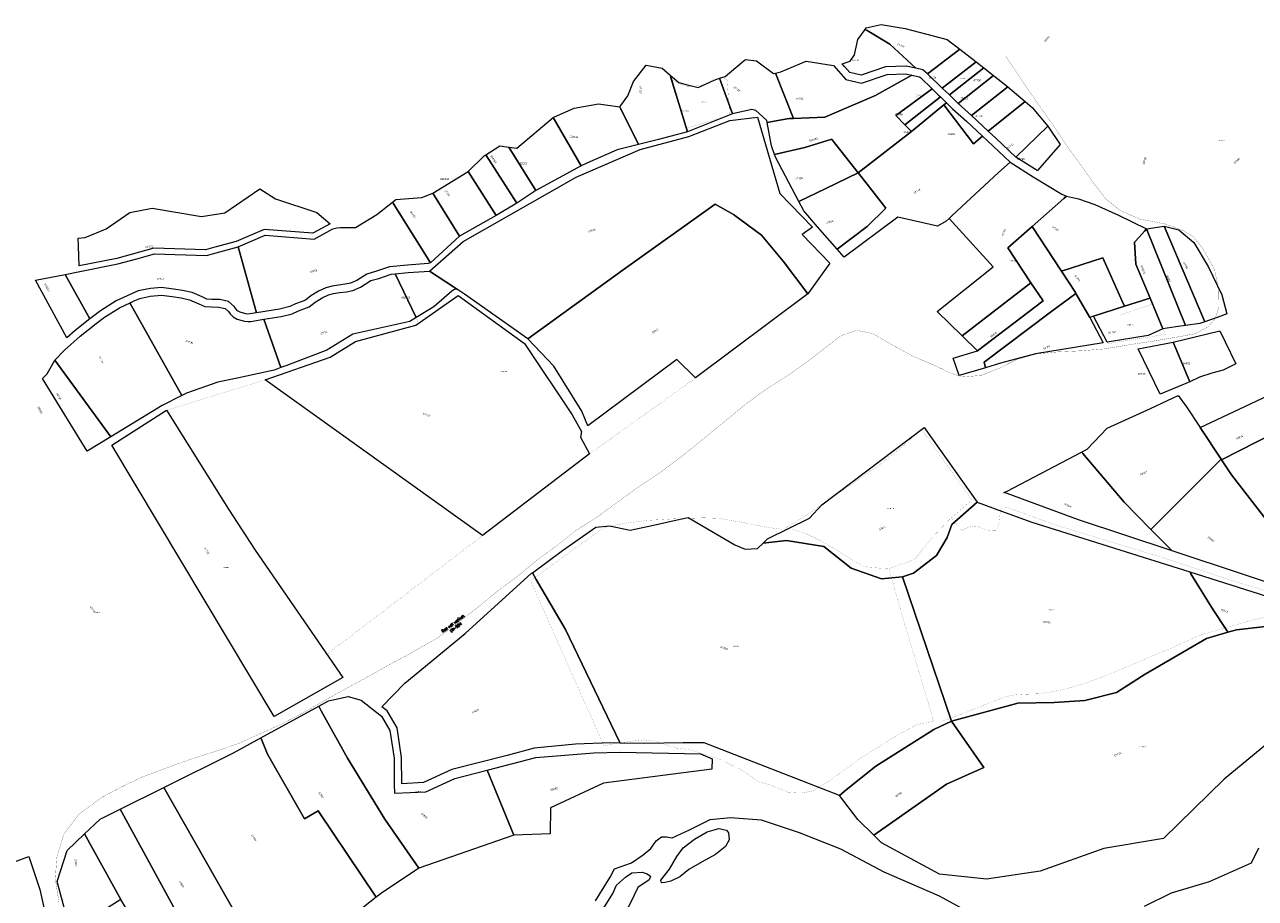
# Model space of a CAD drawing. Header units: metres. Extents: x 347609 to 404409, y 8548087 to 8605413.
# Tile 25 of 49: x 379702 to 380352, y 8571446 to 8571907. Entities that reach past the tile are written whole.
import ezdxf
from ezdxf.enums import TextEntityAlignment as Align

# ---------------------------------------------------------------- set-up
doc = ezdxf.new("R2010")
doc.units = ezdxf.units.M
doc.linetypes.add('ACAD_ISO04W100', pattern=[30, 24, -3, 0, -3])
doc.layers.add('01. RIO', color=7, linetype='Continuous', lineweight=5, true_color=0x2776bb)
doc.layers.add('Predios Rurales', color=90, linetype='Continuous')
doc.layers.add('ZR_LIMA_PSAD56_A_WGS84', color=210, linetype='Continuous')
doc.layers.add('Predios Rurales Nombres', color=7, linetype='Continuous', true_color=0xffffff)
doc.layers.add('Red vial vecinal', color=241, linetype='ACAD_ISO04W100', lineweight=30)
doc.styles.add('ARIAL', font='arial.ttf')
doc.styles.add('ROMANS-SP', font='romans.shx', dxfattribs={"width": 0.75})
doc.styles.get("Standard").update_dxf_attribs({"font": 'simplex.shx'})

# ---------------------------------------------------------------- blocks, each defined once
blk = doc.blocks.new('REIORORI')
at = {"layer": '01. RIO', "color": 152, "lineweight": 15, "true_color": 0x2776bb, "flags": 128}
for points in [[(380003.57, 8571444.54), (380011.2, 8571456.98), (380013.61, 8571461.4), (380022.41, 8571464.66), (380028.57, 8571468.76), (380032.67, 8571472.23), (380035.51, 8571476.18), (380038.35, 8571478.38), (380040.88, 8571478.38), (380044.03, 8571477.75), (380053.19, 8571482.01), (380063.96, 8571487.55), (380074.7, 8571488.5), (380090.95, 8571487.23), (380111.05, 8571480.59), (380132.83, 8571472.07), (380155.72, 8571459.92), (380184.81, 8571447.12), (380207.7, 8571434.65)], [(380293.18, 8571441.76), (380307.54, 8571448.7), (380327.59, 8571454.7), (380349.74, 8571464.66), (380353.5, 8571472.55)]]:
    blk.add_lwpolyline(points, dxfattribs=at)
for points in [[(380037.9, 8571455.41), (380042.54, 8571461.26), (380046.39, 8571467.89), (380049.68, 8571472.6), (380055.74, 8571477.09), (380062.38, 8571481.02), (380068.66, 8571482.73), (380072.65, 8571481.94), (380073.65, 8571480.37), (380074.01, 8571476.74), (380072.16, 8571473.17), (380066.87, 8571468.96), (380059.81, 8571465.11), (380052.82, 8571461.04), (380048.03, 8571457.26), (380043.18, 8571454.98), (380040.18, 8571454.19), (380038.47, 8571453.98), (380038.18, 8571454.34)], [(380004.21, 8571436.17), (380008.64, 8571441.84), (380012.61, 8571448.42), (380014.66, 8571452.84), (380019.31, 8571457.04), (380022.6, 8571459.31), (380028.05, 8571459.65), (380030.77, 8571458.86), (380032.48, 8571457.61), (380031.79, 8571455.68), (380025.78, 8571451.6), (380022.03, 8571443.54), (380018.74, 8571437.41), (380014.31, 8571436.28), (380008.19, 8571435.37), (380005.26, 8571435.44), (380004.5, 8571435.62)]]:
    blk.add_lwpolyline(points, close=True, dxfattribs=at)

msp = doc.modelspace()

# ---------------------------------------------------------------- linework, layer by layer
at = {"layer": 'Predios Rurales', "lineweight": 0}
for points in [[(380172.5, 8571884.19), (380158.83, 8571896.98), (380146.84, 8571904.11), (380145.78, 8571904.75), (380146.37, 8571905.55), (380154.31, 8571907.26), (380166.95, 8571905.15), (380189.09, 8571899.38), (380195.71, 8571894.28), (380178.73, 8571881.25), (380176.16, 8571883.37)], [(380137.7, 8571881.91), (380134.84, 8571885.18), (380133.63, 8571886.57), (380137.86, 8571888.02), (380140.2, 8571891.32), (380141.9, 8571899.47), (380145.78, 8571904.75), (380146.84, 8571904.11), (380158.83, 8571896.98), (380172.5, 8571884.19), (380167.41, 8571885.33), (380156.62, 8571884.97), (380143.71, 8571880.55)], [(380186.49, 8571873.74), (380178.73, 8571881.25), (380195.71, 8571894.28), (380203.43, 8571888.32), (380204.33, 8571887.62)], [(380099.7, 8571856.6), (380094.14, 8571855.64), (380093.97, 8571856.59), (380089.72, 8571860.45), (380088.12, 8571861.9), (380085.93, 8571862.47), (380075.83, 8571860.1), (380069.01, 8571878.9), (380071.87, 8571879.86), (380080.89, 8571887.41), (380082.63, 8571888.87), (380088.39, 8571888.15), (380097.43, 8571881.36), (380098.52, 8571881.65), (380107.98, 8571857.75), (380105.73, 8571857.65)], [(380107.98, 8571857.75), (380098.52, 8571881.65), (380101.31, 8571882.38), (380114.68, 8571887.91), (380129.06, 8571885.72), (380135.54, 8571878.29), (380143.93, 8571876.39), (380157.36, 8571880.99), (380167.03, 8571881.31), (380170.43, 8571880.55), (380151.77, 8571870.17), (380151.53, 8571870.07), (380124.56, 8571858.45)], [(380186.49, 8571873.74), (380204.33, 8571887.62), (380208.46, 8571884.36), (380190.23, 8571870.11)], [(380026.12, 8571843.9), (380016.27, 8571863.85), (380016.8, 8571864.57), (380020.62, 8571869.68), (380023.53, 8571877.14), (380030.29, 8571885.84), (380038.72, 8571884.18), (380042.94, 8571880.52), (380052, 8571850.63), (380042.77, 8571848.12), (380036.82, 8571846.51)], [(380194.89, 8571865.58), (380190.23, 8571870.11), (380208.46, 8571884.36), (380213.57, 8571880.34)], [(380052, 8571850.63), (380042.94, 8571880.52), (380047.4, 8571876.65), (380051.41, 8571875.61), (380057.59, 8571874), (380066.16, 8571877.94), (380069.01, 8571878.9), (380075.83, 8571860.1)], [(380151.53, 8571870.07), (380151.77, 8571870.17), (380170.43, 8571880.55), (380174.44, 8571879.65), (380174.98, 8571879.25), (380181.2, 8571873.27), (380161.96, 8571859.29), (380166.74, 8571854.34), (380170.21, 8571850.76), (380142.09, 8571829.01), (380128.47, 8571846.48), (380128.23, 8571846.78), (380114, 8571842.3), (380098.59, 8571838.77), (380098.01, 8571838.64), (380096.41, 8571843.22), (380094.14, 8571855.64), (380099.7, 8571856.6), (380105.73, 8571857.65), (380107.98, 8571857.75), (380124.56, 8571858.45)], [(380201.94, 8571859.21), (380194.89, 8571865.58), (380213.57, 8571880.34), (380220.9, 8571874.58), (380221.07, 8571874.44)], [(380166.74, 8571854.34), (380161.96, 8571859.29), (380181.2, 8571873.27), (380184.35, 8571870.24), (380185.52, 8571869.1)], [(380170.21, 8571850.76), (380166.74, 8571854.34), (380185.52, 8571869.1), (380188.72, 8571865.96), (380187.33, 8571864.82)], [(380210.7, 8571851), (380201.94, 8571859.21), (380221.07, 8571874.44), (380230.19, 8571866.72)], [(379995.93, 8571832.67), (379981.24, 8571858.12), (379981.86, 8571858.62), (379992.27, 8571863.2), (380005.17, 8571865.43), (380016.27, 8571863.85), (380026.12, 8571843.9), (380014.95, 8571841.17), (379998.9, 8571834)], [(380146.85, 8571800.58), (380156.66, 8571810.32), (380146.82, 8571822.94), (380142.09, 8571829.01), (380170.21, 8571850.76), (380187.33, 8571864.82), (380203.05, 8571844.3), (380207.67, 8571848.36), (380210.33, 8571845.85), (380222.36, 8571834.59), (380216.22, 8571829.1), (380191.69, 8571806.37), (380190.11, 8571804.9), (380188.52, 8571803.44), (380184.02, 8571800.79), (380162.99, 8571805.48), (380134.72, 8571784.4), (380130.98, 8571788.66)], [(380203.05, 8571844.3), (380187.33, 8571864.82), (380188.72, 8571865.96), (380191.93, 8571862.83), (380199.24, 8571856.24), (380207.67, 8571848.36)], [(380214.7, 8571847.24), (380210.7, 8571851), (380230.19, 8571866.72), (380233.97, 8571863.54), (380242.12, 8571853.63), (380225.28, 8571837.3)], [(379967.81, 8571741.27), (379934.44, 8571764.97), (379930.65, 8571767.39), (379928.52, 8571768.75), (379915.9, 8571777.08), (379933.66, 8571792.69), (379993.36, 8571826.7), (380027.15, 8571841.21), (380052.79, 8571848.08), (380074.3, 8571856.61), (380088.96, 8571858.3), (380100.73, 8571818.04), (380117.95, 8571800.32), (380112.49, 8571796.41), (380127.1, 8571781.26), (380115.48, 8571765), (380102.56, 8571782.29), (380091.03, 8571796.07), (380076.29, 8571806.91), (380066.66, 8571812.45), (380018.09, 8571777.76)], [(379972.07, 8571819.64), (379957.84, 8571842.61), (379961.96, 8571842), (379981.24, 8571858.11), (379995.93, 8571832.67)], [(380236.56, 8571830.26), (380225.28, 8571837.3), (380242.12, 8571853.63), (380248.7, 8571843.98), (380236.78, 8571830.13)], [(379961.99, 8571812.92), (379945.61, 8571838.46), (379953.08, 8571843.31), (379957.84, 8571842.61), (379972.07, 8571819.64)], [(380110.82, 8571813.86), (380098.48, 8571837.33), (380098.01, 8571838.64), (380098.59, 8571838.77), (380114, 8571842.3), (380128.23, 8571846.78), (380128.47, 8571846.48), (380142.09, 8571829.01), (380125.05, 8571820.76), (380111.2, 8571814.04)], [(379951, 8571806.48), (379936.37, 8571829.69), (379944.81, 8571837.94), (379945.61, 8571838.46), (379961.99, 8571812.92)], [(379931.81, 8571795.55), (379917.61, 8571818.2), (379936.37, 8571829.69), (379951, 8571806.48)], [(380213.37, 8571779.36), (380190.11, 8571804.9), (380191.69, 8571806.37), (380216.22, 8571829.1), (380222.36, 8571834.59), (380234.46, 8571826.86), (380249.57, 8571817.76), (380251.97, 8571816.57), (380250.58, 8571815.36), (380233.9, 8571800.65), (380221.07, 8571789.32), (380233.31, 8571770.91), (380197.03, 8571742.82), (380183.88, 8571755.68)], [(380120.66, 8571800.44), (380113.4, 8571808.97), (380110.82, 8571813.86), (380111.2, 8571814.04), (380125.05, 8571820.76), (380142.09, 8571829.01), (380146.82, 8571822.94), (380156.66, 8571810.32), (380146.85, 8571800.58), (380130.98, 8571788.66)], [(379770.43, 8571789.18), (379750.84, 8571783.77), (379731.09, 8571779.88), (379730.93, 8571785.17), (379730.73, 8571790.28), (379730.56, 8571794.49), (379734.17, 8571794.79), (379745.24, 8571799.39), (379757.85, 8571807.95), (379769.56, 8571810.25), (379795.59, 8571805.86), (379807.91, 8571807.93), (379826.44, 8571820.56), (379834.59, 8571815.17), (379856.46, 8571808.09), (379863.42, 8571802.1), (379854.42, 8571797.08), (379828.63, 8571799.12), (379813.86, 8571792.73), (379802.59, 8571789.66), (379797.78, 8571788.35)], [(379917.61, 8571818.2), (379931.81, 8571795.55), (379916.45, 8571781.5), (379896.32, 8571813.53), (379898.09, 8571814.93), (379911.88, 8571815.88)], [(380282.61, 8571758.51), (380281.45, 8571761.12), (380271.18, 8571784.12), (380249.41, 8571776.99), (380233.9, 8571800.65), (380250.58, 8571815.36), (380251.97, 8571816.57), (380258.42, 8571815.25), (380267.06, 8571812.18), (380279.51, 8571806.66), (380294.24, 8571799.39), (380293.22, 8571798.25), (380290.35, 8571795.04), (380287.97, 8571792.39), (380288.68, 8571780.78), (380296.13, 8571762.85), (380295.04, 8571762.51)], [(379824.58, 8571755.07), (379814.86, 8571789.89), (379829.13, 8571796.08), (379855.08, 8571794.02), (379864.88, 8571799.48), (379867.06, 8571799.94), (379868.99, 8571800.14), (379876.77, 8571800.03), (379888.09, 8571807), (379896.32, 8571813.53), (379916.45, 8571781.5), (379915.12, 8571781.03), (379904.26, 8571780.27), (379894.79, 8571779.31), (379887.88, 8571777.01), (379882.81, 8571775.43), (379877.64, 8571772.2), (379874.23, 8571770.71), (379871.44, 8571770.13), (379867.91, 8571769.69), (379864.49, 8571769.12), (379861.21, 8571768.28), (379857.34, 8571766.43), (379853.25, 8571763.98), (379850.45, 8571761.75), (379848.12, 8571760.9), (379845.25, 8571759.79), (379842.15, 8571758.39), (379836.69, 8571757.07)], [(380091.03, 8571796.07), (380102.56, 8571782.29), (380115.48, 8571765), (380056.33, 8571720.64), (380046.5, 8571730.36), (379999.42, 8571695.37), (379996.21, 8571703.1), (379981.45, 8571726.95), (379967.81, 8571741.27), (380018.09, 8571777.76), (380066.66, 8571812.45), (380076.29, 8571806.91)], [(380243.66, 8571755.35), (380208.64, 8571729.08), (380209.32, 8571726.06), (380195.34, 8571721.97), (380192.16, 8571731.17), (380205.09, 8571734.92), (380239.67, 8571761.33), (380233.31, 8571770.91), (380221.07, 8571789.32), (380233.9, 8571800.65), (380249.41, 8571776.99), (380256.77, 8571765.75), (380257, 8571765.33)], [(380294.24, 8571799.39), (380314.84, 8571748.36), (380309.69, 8571747.62), (380302.86, 8571746.65), (380296.13, 8571762.85), (380288.68, 8571780.78), (380287.97, 8571792.39), (380290.35, 8571795.04), (380293.22, 8571798.25)], [(380314.84, 8571748.36), (380294.24, 8571799.39), (380303.57, 8571800.78), (380325, 8571750.34), (380322.35, 8571749.43)], [(380325, 8571750.34), (380303.57, 8571800.78), (380311.41, 8571798.96), (380319.16, 8571792.27), (380326.89, 8571779.56), (380334.07, 8571764.58), (380336.67, 8571754.53), (380333.48, 8571753.26)], [(379785.58, 8571766.89), (379780.73, 8571767.63), (379774.52, 8571768.4), (379768.69, 8571767.87), (379762.19, 8571766.62), (379750.6, 8571761.32), (379742.22, 8571756.17), (379736.69, 8571751.87), (379723.67, 8571775.36), (379731.42, 8571776.89), (379751.52, 8571780.85), (379761.54, 8571783.61), (379770.79, 8571786.16), (379798.14, 8571785.33), (379803.37, 8571786.76), (379814.86, 8571789.89), (379824.58, 8571755.07), (379821.03, 8571754.49), (379820.02, 8571754.41), (379819.03, 8571754.51), (379815.92, 8571755.38), (379814.67, 8571756.11), (379813.8, 8571756.96), (379812.91, 8571758.45), (379809.85, 8571760.96), (379805.19, 8571762.03), (379801.01, 8571762.13), (379798.38, 8571762.31), (379795.87, 8571763.44), (379790.59, 8571765.7)], [(380266.28, 8571753.26), (380264.35, 8571752.64), (380257, 8571765.33), (380256.77, 8571765.75), (380249.41, 8571776.99), (380271.18, 8571784.12), (380281.45, 8571761.12), (380282.61, 8571758.51)], [(379724.47, 8571741.76), (379708.03, 8571772.27), (379723.67, 8571775.36), (379736.69, 8571751.87), (379728.95, 8571745.78)], [(379861.77, 8571735.28), (379840.04, 8571727.06), (379837.44, 8571726.11), (379828.43, 8571751.65), (379837.63, 8571753.18), (379843.45, 8571754.59), (379846.8, 8571756.1), (379849.53, 8571757.16), (379852.44, 8571758.22), (379855.53, 8571760.69), (379859.23, 8571762.9), (379862.58, 8571764.5), (379865.32, 8571765.2), (379868.49, 8571765.73), (379872.1, 8571766.18), (379875.45, 8571766.88), (379879.51, 8571768.65), (379884.93, 8571772.04), (379889.11, 8571773.2), (379895.63, 8571775.38), (379897.86, 8571775.6), (379908.8, 8571752.58), (379905.47, 8571750.54), (379875.39, 8571743.72)], [(379908.8, 8571752.58), (379897.86, 8571775.6), (379904.6, 8571776.28), (379915.9, 8571777.08), (379928.52, 8571768.75), (379930.65, 8571767.39), (379930.09, 8571767.51), (379929.15, 8571767.33), (379927.75, 8571766.52), (379918.16, 8571758.29)], [(380239.67, 8571761.33), (380205.09, 8571734.92), (380197.03, 8571742.82), (380233.31, 8571770.91)], [(379785.21, 8571711.41), (379757.81, 8571760.28), (379757.87, 8571760.31), (379760.49, 8571761.53), (379763, 8571762.7), (379763.68, 8571762.84), (379768.49, 8571763.84), (379774.45, 8571764.38), (379780.18, 8571763.67), (379784.81, 8571762.96), (379789.33, 8571761.89), (379794.26, 8571759.78), (379797.39, 8571758.37), (379800.82, 8571758.13), (379804.69, 8571758.04), (379808.04, 8571757.27), (379809.83, 8571755.8), (379810.63, 8571754.46), (379812.24, 8571752.89), (379814.36, 8571751.67), (379818.29, 8571750.56), (379819.98, 8571750.4), (379821.63, 8571750.52), (379828.43, 8571751.65), (379837.44, 8571726.11), (379834.02, 8571724.78), (379815.37, 8571720.75), (379804.28, 8571718.35), (379787.72, 8571712.69)], [(379966.08, 8571738.88), (379991.25, 8571701.19), (379996.07, 8571692.42), (379995.53, 8571689.42), (380000.32, 8571680.54), (379943.86, 8571637.4), (379829.12, 8571719.64), (379863.55, 8571731.68), (379876.93, 8571739.96), (379908.76, 8571748.47), (379931.03, 8571764.24)], [(380271.45, 8571739.18), (380235.63, 8571733.36), (380217.3, 8571728.39), (380209.32, 8571726.06), (380208.64, 8571729.08), (380243.66, 8571755.35), (380257, 8571765.33), (380264.35, 8571752.64)], [(379747.79, 8571689.64), (379718.27, 8571730), (379723.29, 8571735.32), (379731.52, 8571742.72), (379740.07, 8571749.43), (379744.32, 8571752.77), (379752.29, 8571757.7), (379757.87, 8571760.31), (379757.81, 8571760.28), (379785.21, 8571711.41), (379774.81, 8571706.12)], [(380295.17, 8571743.04), (380273.53, 8571739.52), (380266.28, 8571753.26), (380282.61, 8571758.51), (380295.04, 8571762.51), (380296.13, 8571762.85), (380302.86, 8571746.65)], [(380317.18, 8571718.63), (380308.32, 8571739.52), (380333, 8571745.49), (380341.38, 8571728.14), (380341.41, 8571728.08), (380334.77, 8571724.85), (380328.8, 8571723.13), (380322.2, 8571721.1)], [(380301.47, 8571712.13), (380289.95, 8571735.99), (380308.32, 8571739.52), (380317.18, 8571718.63)], [(379735.24, 8571681.99), (379711.76, 8571720.36), (379714.17, 8571722.9), (379718.27, 8571730), (379747.79, 8571689.64)], [(380333.92, 8571677.39), (380333.71, 8571677.7), (380322.57, 8571694.46), (380367.04, 8571715.46), (380368.4, 8571714.19), (380380.53, 8571701.16)], [(380282.39, 8571655.03), (380260.64, 8571680.7), (380260.02, 8571681.43), (380263.04, 8571683), (380273.48, 8571694.13), (380296.32, 8571704.6), (380310.97, 8571711.36), (380315.34, 8571705.34), (380322.57, 8571694.46), (380333.71, 8571677.7), (380296.54, 8571640.71)], [(379809.84, 8571651.3), (379823.86, 8571629.73), (379870.15, 8571562.43), (379833.95, 8571541.85), (379748.25, 8571685.24), (379777.13, 8571703.58)], [(380364.41, 8571636.8), (380339.2, 8571669.45), (380333.92, 8571677.39), (380380.53, 8571701.16), (380397.22, 8571683.22), (380395.83, 8571680.94), (380382.7, 8571659.44)], [(380154.46, 8571614.59), (380138.34, 8571620.18), (380123.96, 8571631.64), (380104.29, 8571634.79), (380093.46, 8571633.65), (380091.92, 8571633.5), (380094.19, 8571635.72), (380116.47, 8571646.6), (380122.95, 8571653.64), (380176.92, 8571694.55), (380204.94, 8571654.98), (380191.49, 8571643.28), (380189.03, 8571636.47), (380183.39, 8571626.93), (380171.38, 8571617.55), (380165.46, 8571615.71)], [(380219.05, 8571660.13), (380220.65, 8571660.96), (380260.02, 8571681.43), (380260.64, 8571680.7), (380282.39, 8571655.03), (380296.54, 8571640.71), (380303.04, 8571634.13), (380307.77, 8571629.34), (380258.42, 8571645.71), (380220.65, 8571659.6)], [(380385.15, 8571603.68), (380385.14, 8571603.68), (380307.77, 8571629.34), (380303.04, 8571634.13), (380296.54, 8571640.71), (380333.71, 8571677.7), (380333.92, 8571677.39), (380339.2, 8571669.45), (380364.41, 8571636.8), (380367, 8571633.45), (380381.77, 8571611.36), (380386.14, 8571604.83)], [(380226.36, 8571548.98), (380191.43, 8571539.44), (380165.46, 8571615.71), (380171.38, 8571617.55), (380183.39, 8571626.93), (380189.03, 8571636.47), (380191.49, 8571643.28), (380204.94, 8571654.98), (380217.78, 8571650.24), (380233.69, 8571644.56), (380317.06, 8571618.31), (380317.71, 8571617.26), (380329.53, 8571598.24), (380336.28, 8571587.87), (380337.25, 8571586.37), (380325.87, 8571583.12), (380293.55, 8571564.27), (380278.38, 8571554.56), (380261.64, 8571550.35), (380245.51, 8571549.36)], [(380016.15, 8571528.48), (379987.65, 8571587.89), (379972.27, 8571614.21), (379970.17, 8571617.8), (379986.07, 8571629.53), (380003.72, 8571641.93), (380010.81, 8571642.52), (380021.77, 8571640.22), (380034.08, 8571642.84), (380048.1, 8571646.05), (380052.34, 8571647.01), (380077.04, 8571632.47), (380082.46, 8571630.25), (380088.96, 8571630.61), (380091.92, 8571633.5), (380093.46, 8571633.65), (380104.29, 8571634.79), (380123.96, 8571631.64), (380138.34, 8571620.18), (380154.46, 8571614.59), (380165.46, 8571615.71), (380191.43, 8571539.44), (380182.09, 8571535.09), (380166.79, 8571525.33), (380151.48, 8571515.57), (380135.74, 8571503.14), (380132.34, 8571500.2), (380060.8, 8571528.02), (380049.7, 8571528.03), (380029.11, 8571527.66), (380016.45, 8571527.85)], [(379927.61, 8571513.94), (379912.79, 8571507.09), (379901.33, 8571506.29), (379901.18, 8571520.26), (379898.89, 8571535.83), (379893.63, 8571544.92), (379890.74, 8571546.92), (379902.84, 8571559.46), (379934.8, 8571585.71), (379969.75, 8571617.49), (379970.17, 8571617.8), (379972.27, 8571614.21), (379987.65, 8571587.89), (380016.15, 8571528.48), (380016.45, 8571527.85), (380011.42, 8571527.93), (379992.96, 8571527.26), (379971.1, 8571525.21), (379956.84, 8571521.26)], [(380317.06, 8571618.31), (380353.79, 8571606.74), (380384.02, 8571596.62), (380373.2, 8571592.86), (380357.09, 8571589.43), (380341.71, 8571587.65), (380337.25, 8571586.37), (380336.28, 8571587.87), (380329.53, 8571598.24), (380317.71, 8571617.26)], [(379910.32, 8571461.75), (379892.39, 8571487.69), (379872.58, 8571519.96), (379858.76, 8571544.88), (379857.42, 8571547.28), (379862.69, 8571550.16), (379873.04, 8571552.5), (379879.89, 8571550.47), (379890.61, 8571542.14), (379895.05, 8571534.49), (379897.18, 8571519.94), (379897.33, 8571506.14), (379897.38, 8571501.33), (379914.05, 8571502.17), (379929.3, 8571509.21), (379946.25, 8571513.6), (379960.45, 8571479.27)], [(379857.19, 8571491.99), (379849.99, 8571487.81), (379830.48, 8571522.01), (379827.42, 8571529.4), (379826.93, 8571530.58), (379857.42, 8571547.28), (379858.76, 8571544.88), (379872.58, 8571519.96), (379892.39, 8571487.69), (379910.32, 8571461.75), (379890.53, 8571448.55), (379887.8, 8571446.4)], [(380151.48, 8571515.57), (380166.79, 8571525.33), (380182.09, 8571535.09), (380191.43, 8571539.44), (380208.34, 8571514.91), (380188.71, 8571506.1), (380150.4, 8571479.15), (380141.88, 8571487.46), (380132.34, 8571500.2), (380135.74, 8571503.14)], [(379830.92, 8571407.18), (379775.75, 8571504.45), (379812.51, 8571522.69), (379826.93, 8571530.58), (379827.42, 8571529.4), (379830.48, 8571522.01), (379849.99, 8571487.81), (379857.19, 8571491.99), (379887.8, 8571446.4), (379865.92, 8571429.14)], [(379979.49, 8571479.84), (379960.45, 8571479.27), (379946.25, 8571513.6), (379971.93, 8571520.26), (380002.57, 8571522.61), (380016.59, 8571523.1), (380058.86, 8571522.21), (380065.09, 8571519.52), (380064.97, 8571514.13), (380007.69, 8571506.66), (379979.67, 8571493.57)], [(379794.44, 8571416.47), (379753.51, 8571491.4), (379752.64, 8571492.98), (379775.75, 8571504.45), (379830.92, 8571407.18), (379830.34, 8571403.61), (379829.38, 8571400.62), (379826.97, 8571397.25), (379821.91, 8571392.8), (379813.28, 8571386.1), (379812.56, 8571387.27)], [(379757.31, 8571438.12), (379753.04, 8571445.24), (379733.92, 8571479.92), (379739.16, 8571484.92), (379742.27, 8571487.89), (379743.16, 8571488.27), (379752.64, 8571492.98), (379753.51, 8571491.4), (379794.44, 8571416.47), (379812.56, 8571387.27), (379813.28, 8571386.1), (379812.34, 8571385.37), (379796.82, 8571374.74), (379794.12, 8571372.89), (379793.04, 8571374.86), (379782.31, 8571394.41), (379772.25, 8571412.74), (379769.37, 8571418)], [(379726.23, 8571429.28), (379719.38, 8571454.73), (379724.78, 8571471.18), (379733.92, 8571479.92), (379753.04, 8571445.24), (379741.63, 8571437.98), (379726.37, 8571429.03)], [(379658.97, 8571447.98), (379691.56, 8571463.16), (379704.55, 8571467.93), (379710.19, 8571450.56), (379714.63, 8571430.7), (379716.24, 8571417.4), (379714.43, 8571402.44), (379712.81, 8571399.2), (379712.73, 8571399.04), (379712.48, 8571398.84), (379692.23, 8571382.83), (379692.11, 8571383.07), (379675.71, 8571417.54), (379659.08, 8571447.78)]]:
    msp.add_lwpolyline(points, close=True, dxfattribs=at)
msp.add_lwpolyline([(380367.34, 8571535.11), (380335.27, 8571508.85), (380303.2, 8571477.4), (380271.78, 8571472.22), (380238.09, 8571460.22), (380209.91, 8571456.01), (380184.97, 8571458.6), (380154.51, 8571475.14), (380150.4, 8571479.15), (380188.71, 8571506.1), (380208.34, 8571514.91), (380191.43, 8571539.44), (380226.36, 8571548.98), (380245.51, 8571549.36), (380261.64, 8571550.35), (380278.38, 8571554.56), (380293.55, 8571564.27), (380325.87, 8571583.12), (380337.25, 8571586.37), (380341.71, 8571587.65), (380357.09, 8571589.43)], dxfattribs=at)
at = {"layer": 'Red vial vecinal', "lineweight": 15, "transparency": 33554687, "const_width": 0.1}
msp.add_lwpolyline([(379720.4, 8571443.45), (379718.45, 8571456.08), (379719.24, 8571467.53), (379722.92, 8571479.77), (379731.08, 8571490.45), (379743.32, 8571499.39), (379754.39, 8571505.22), (379765.07, 8571510.26), (379777.5, 8571514.92), (379789, 8571519), (379801.78, 8571523.08), (379814.4, 8571527.35), (379825.28, 8571532.21), (379836.93, 8571537.45), (379849.37, 8571543.86), (379861.79, 8571551.05), (379872.67, 8571557.07), (379883.74, 8571563.09), (379894.81, 8571569.3), (379903.55, 8571573.96), (379911.7, 8571578.63), (379920.06, 8571583.29), (379929, 8571590), (379941.81, 8571599.8), (379952.1, 8571608.35), (379962.59, 8571616.11), (379973.08, 8571624.85), (379983, 8571632), (379993, 8571640), (380004, 8571647), (380015, 8571655), (380026, 8571663), (380038, 8571671), (380050, 8571680), (380061, 8571689), (380072, 8571698), (380083, 8571707), (380094, 8571715), (380105, 8571722), (380115, 8571729), (380124, 8571736), (380133, 8571743), (380141.28, 8571745.85), (380150, 8571744), (380159.72, 8571738.28), (380171.18, 8571732.06), (380183.42, 8571726.82), (380190.6, 8571723.32), (380197.21, 8571721.18), (380207, 8571722), (380217, 8571726), (380225.95, 8571730.51), (380236.64, 8571733.42), (380247.12, 8571734.39), (380260, 8571735), (380272, 8571736), (380284, 8571738), (380297, 8571740), (380309, 8571742), (380320, 8571744), (380326.56, 8571747.6), (380330.44, 8571751.87), (380332.39, 8571757.89), (380332.19, 8571767.79), (380330.25, 8571777.7), (380324, 8571789), (380319.18, 8571794.99), (380313.74, 8571798.49), (380304, 8571802), (380291.02, 8571804.51), (380280.53, 8571808.97), (380273, 8571815), (380266, 8571824), (380259, 8571834), (380253, 8571842), (380246.16, 8571852.48), (380239.74, 8571861.6), (380231.01, 8571874.03), (380227, 8571880), (380220.13, 8571890.35)], dxfattribs=at)
at = {"layer": 'ZR_LIMA_PSAD56_A_WGS84', "linetype": 'Continuous', "const_width": 0.052, "flags": 128}
for points in [[(380208.46, 8571884.36), (380190.23, 8571870.11), (380186.49, 8571873.74), (380204.33, 8571887.62), (380208.46, 8571884.36)], [(380072.98, 8571877.99), (380074.3, 8571859.33), (380051.26, 8571852.48), (380042.91, 8571878.81), (380046.87, 8571876.23), (380051.77, 8571874.73), (380056.29, 8571874.85), (380060.55, 8571875.48), (380064.44, 8571877.11), (380068.15, 8571878.68), (380070.03, 8571878.93), (380071.41, 8571878.81), (380072.98, 8571877.99)], [(379861.74, 8571574.65), (379861.74, 8571574.65), (379823.86, 8571629.73), (379809.84, 8571651.3), (379777.13, 8571703.58), (379829.12, 8571719.64), (379863.55, 8571731.68), (379876.93, 8571739.96), (379908.76, 8571748.47), (379910.25, 8571749.53), (379908.8, 8571752.58), (379897.86, 8571775.6), (379904.6, 8571776.28), (379915.9, 8571777.08), (379933.66, 8571792.69), (379993.36, 8571826.7), (380027.15, 8571841.21), (380052.79, 8571848.08), (380074.3, 8571856.61), (380088.96, 8571858.3), (380100.73, 8571818.04), (380117.95, 8571800.32), (380112.49, 8571796.41), (380127.1, 8571781.26), (380115.48, 8571765), (380056.33, 8571720.64), (380000.32, 8571680.54), (379943.86, 8571637.4), (379861.74, 8571574.65)], [(380297.44, 8571759.7), (380304.33, 8571743.73), (380273.93, 8571738.76), (380266.28, 8571753.26), (380279.32, 8571757.45), (380280.94, 8571754.13), (380297.44, 8571759.7)], [(379870.15, 8571562.43), (379833.95, 8571541.85), (379748.25, 8571685.24), (379777.13, 8571703.58), (379809.84, 8571651.3), (379823.86, 8571629.73), (379861.74, 8571574.65), (379870.15, 8571562.43)], [(380191.11, 8571646.78), (380181.31, 8571636.43), (380175.87, 8571629.9), (380172.6, 8571625.54), (380169.07, 8571623.64), (380165.26, 8571622.55), (380158.38, 8571619.98), (380154.09, 8571620.18), (380147.76, 8571620.66), (380144.63, 8571621.34), (380140.14, 8571623.92), (380130.48, 8571629.92), (380122.18, 8571634.69), (380114.56, 8571638.5), (380106.94, 8571640.95), (380102.87, 8571640.71), (380115.74, 8571648.86), (380139.24, 8571664.94), (380154.63, 8571675.67), (380165.35, 8571684.2), (380175.38, 8571693.68), (380202.04, 8571656.27), (380191.21, 8571646.67), (380191.11, 8571646.78)], [(380102.87, 8571640.71), (380106.94, 8571640.95), (380114.56, 8571638.5), (380122.18, 8571634.69), (380130.48, 8571629.92), (380140.14, 8571623.92), (380144.63, 8571621.34), (380147.76, 8571620.66), (380154.09, 8571620.18), (380158.38, 8571619.98), (380163.69, 8571600.78), (380181.93, 8571539.5), (380173.22, 8571537.6), (380163.42, 8571532.42), (380143.69, 8571520.03), (380126.27, 8571507.5), (380118.1, 8571502.6), (380112.66, 8571501.51), (380109.67, 8571501.51), (380105.31, 8571501.78), (380095.65, 8571505.73), (380089.67, 8571507.36), (380080.15, 8571513.9), (380068.99, 8571519.34), (380053.07, 8571524.38), (380046.54, 8571525.19), (380035.38, 8571528.73), (380029.12, 8571529.55), (380017.69, 8571528.19), (380008.03, 8571526.42), (379991.02, 8571564.41), (379969.22, 8571613.6), (379999.44, 8571635.5), (380008.15, 8571641.76), (380019.31, 8571643.94), (380030.88, 8571645.44), (380045.03, 8571646.26), (380060.55, 8571646.8), (380068.71, 8571646.53), (380080.54, 8571644.49), (380092.51, 8571642.04), (380102.31, 8571640.68), (380102.87, 8571640.71)], [(379897.33, 8571506.14), (379897.38, 8571501.33), (379914.05, 8571502.17), (379929.3, 8571509.21), (379946.25, 8571513.6), (379960.45, 8571479.27), (379910.32, 8571461.75), (379892.39, 8571487.69), (379872.58, 8571519.96), (379858.76, 8571544.88), (379857.42, 8571547.28), (379862.69, 8571550.16), (379873.04, 8571552.5), (379879.89, 8571550.47), (379890.61, 8571542.14), (379895.05, 8571534.49), (379897.18, 8571519.94), (379897.33, 8571506.14)]]:
    msp.add_lwpolyline(points, close=True, dxfattribs=at)
for points in [[(380364.75, 8571596.12), (380351.41, 8571593.13), (380321.61, 8571584.55), (380308.55, 8571578.56), (380276.43, 8571564.94), (380269.22, 8571562.08), (380262.42, 8571559.63), (380250.44, 8571556.09), (380238.47, 8571553.91), (380230.3, 8571553.64), (380224.18, 8571553.23), (380219.28, 8571552.14), (380197.24, 8571543.43), (380187.44, 8571539.61), (380181.86, 8571539.75), (380163.69, 8571600.78), (380163.69, 8571600.78), (380158.38, 8571619.98), (380165.26, 8571622.55), (380169.07, 8571623.64), (380172.6, 8571625.54), (380175.87, 8571629.9), (380181.31, 8571636.43), (380191.11, 8571646.78), (380194.38, 8571642.97), (380195.47, 8571640.79), (380197.1, 8571640.25), (380200.36, 8571641.88), (380202.95, 8571642.29), (380205.94, 8571642.01), (380209.75, 8571640.38), (380213.29, 8571640.11), (380214.65, 8571640.11), (380216.01, 8571642.01), (380216.55, 8571644.47), (380217.1, 8571649.91), (380217.92, 8571652.36), (380219.28, 8571652.36), (380221.45, 8571652.09), (380245.54, 8571643.24), (380303.1, 8571625.67), (380336.58, 8571614.5), (380378.22, 8571601.98)], [(380367.34, 8571535.11), (380335.27, 8571508.85), (380303.2, 8571477.4), (380271.78, 8571472.22), (380238.09, 8571460.22), (380238.09, 8571460.22), (380209.91, 8571456.01), (380184.97, 8571458.6), (380154.51, 8571475.14), (380150.4, 8571479.15), (380188.71, 8571506.1), (380208.34, 8571514.91), (380191.43, 8571539.44), (380226.36, 8571548.98), (380245.51, 8571549.36), (380261.64, 8571550.35), (380278.38, 8571554.56), (380293.55, 8571564.27), (380325.87, 8571583.12), (380337.25, 8571586.37), (380341.71, 8571587.65), (380357.09, 8571589.43)]]:
    msp.add_lwpolyline(points, dxfattribs=at)

# ---------------------------------------------------------------- block references
msp.add_blockref('REIORORI', (0, 0))

# ---------------------------------------------------------------- texts
at = {"layer": 'Predios Rurales Nombres', "color": 251, "true_color": 0x636466, "style": 'ARIAL'}
for s, rotation, p in [('09797', 44.05489, (380240.85, 8571897.77)), ('07733', -20.22601, (380162.52, 8571896.08)), ('07723', -83.76282, (380026.22, 8571874.64)), ('07725', -34.58874, (380076.08, 8571873.6)), ('07731', 2.23971, (380109.43, 8571867.22)), ('018218', -4.69272, (379989.69, 8571847.37)), ('018267', 15.66889, (380116.52, 8571845.11)), ('07743', 37.25694, (380221.25, 8571841.23)), ('018268', -56.94497, (379947.69, 8571837.65)), ('09799', 72.37736, (380293.39, 8571833.28)), ('07900', 44.72088, (380341.07, 8571833.37)), ('07729', 8.4257, (380109.13, 8571824.91)), ('07721', -54.76734, (379923.51, 8571819.42)), ('07744', 33.0662, (380171.98, 8571817.55)), ('09473', -53.24249, (379905.27, 8571807.98)), ('07728', 18.6672, (380125.51, 8571801.66)), ('07726', 17.67314, (379999.9, 8571797.13)), ('07742', 70.01003, (380219.08, 8571795.46)), ('07745', -35.35278, (380244.33, 8571799.86)), ('07712', 8.02049, (379766.18, 8571788.89)), ('07719', 14.61114, (379853, 8571775.85)), ('018223', -69.07351, (380290.85, 8571779.67)), ('07754', -63.55543, (380313.29, 8571781.45)), ('07713', 2.46037, (379772.03, 8571772.04)), ('07753', -51.77233, (380255.89, 8571774.39)), ('09862', -67.07513, (380304.36, 8571774.55)), ('018221', -60.32034, (379712.26, 8571770.02)), ('07718', 20.53033, (379858.51, 8571743.06)), ('07727', 29.14766, (380033.79, 8571743.84)), ('09474', 37.43455, (380212.46, 8571741.67)), ('07752', 10.63263, (380274.29, 8571743.52)), ('09795', -19.22247, (379787.04, 8571739.53)), ('07714', -62.99831, (379741.2, 8571731.54)), ('07757', 22.62011, (380240.31, 8571735.29)), ('09855', 3.03854, (380313.51, 8571727.41)), ('09794', -56.65814, (379718.53, 8571712.1)), ('09793', -62.54694, (379708.76, 8571705)), ('07717', -20.27438, (379912.27, 8571701.13)), ('07816', 24.08986, (380342, 8571687.78)), ('09017', 29.31794, (380291.43, 8571668.72)), ('07814', -24.72306, (380250.66, 8571653.39)), ('07811', 27.5416, (380153.46, 8571639.77)), ('07815', -33.40422, (380326.23, 8571635.93)), ('07716', -57.75698, (379796.64, 8571630.55)), ('07715', -54.15659, (379736.34, 8571599.57)), ('07813', -15.59393, (380333.29, 8571597.47)), ('07812', -2.21852, (380239.75, 8571590.98)), ('07810', -17.90194, (380069.3, 8571577.85)), ('07809', 26.95174, (379938.95, 8571543.1)), ('09018', 23.15178, (380277.64, 8571520.44)), ('09452', 12.80847, (379979.99, 8571502.38)), ('07807', -54.29241, (379856.93, 8571501.42)), ('09451', 32.32417, (380162.27, 8571498.97)), ('07808', -39.96984, (379911.12, 8571490.11)), ('07806', -54.78132, (379821.5, 8571478.88)), ('07802', -85.07666, (379728.34, 8571466.53)), ('07805', -60.92729, (379783.47, 8571454.5))]:
    msp.add_text(s, height=1, rotation=rotation, dxfattribs=at).set_placement(p, align=Align.BOTTOM_LEFT)
for s, p in [('07732', (380138.8, 8571887.66)), ('07734', (380179.45, 8571878.48)), ('07738', (380203, 8571876.99)), ('07735', (380172.51, 8571869.02)), ('09861', (380196.05, 8571867.53)), ('07724', (380048.85, 8571860.94)), ('09866', (380161.74, 8571859.1)), ('07739', (380204.13, 8571858.08)), ('09865', (380165.81, 8571849.64)), ('09868', (380189.36, 8571848.62)), ('09796', (380226.08, 8571835.44)), ('018219', (379962.68, 8571833.2)), ('018220', (379921.6, 8571824.88)), ('13511', (380221.65, 8571781.7)), ('018704', (379901.14, 8571762.27)), ('07755', (380289.75, 8571721.9))]:
    msp.add_text(s, height=1, dxfattribs=at).set_placement(p, align=Align.BOTTOM_LEFT)
at = {"layer": 'Red vial vecinal', "lineweight": 15, "insert": (379929, 8571590), "char_height": 1.5, "attachment_point": 5, "rotation": 36.35845, "style": 'ROMANS-SP'}
msp.add_mtext_dynamic_manual_height_columns('Red vial vecinal: LM-904', width=16.4015, gutter_width=12.5, heights=[0], dxfattribs=at)
at = {"layer": 'ZR_LIMA_PSAD56_A_WGS84', "color": 0, "lineweight": 0, "char_height": 0.5, "attachment_point": 7}
for s, insert, width in [('\\fMS Shell Dlg 2|i0|b0;\\H0.515938;21032077', (380196.1, 8571878.59), 2.794), ('\\fMS Shell Dlg 2|i0|b0;\\H0.515938;90229168', (380058.81, 8571866.12), 2.794), ('\\fMS Shell Dlg 2|i0|b0;\\H0.515938;90229168', (380332.3, 8571845.71), 2.794), ('\\fMS Shell Dlg 2|i0|b0;\\H0.515938;21091916', (380284.18, 8571748.46), 2.794), ('\\fMS Shell Dlg 2|i0|b0;\\H0.515938;P17024049', (379953.41, 8571723.82), 3.1433), ('\\fMS Shell Dlg 2|i0|b0;\\H0.515938;90196316', (380157.68, 8571651.46), 2.794), ('\\fMS Shell Dlg 2|i0|b0;\\H0.515938;21109311', (379807.27, 8571620.31), 2.794), ('\\fMS Shell Dlg 2|i0|b0;\\H0.515938;90196286', (379739.02, 8571596.47), 2.794), ('\\fMS Shell Dlg 2|i0|b0;\\H0.515938;90208799', (380242.52, 8571597.87), 2.794), ('\\fMS Shell Dlg 2|i0|b0;\\H0.515938;90161067', (380076.17, 8571578.8), 2.794), ('\\fMS Shell Dlg 2|i0|b0;\\H0.515938;P17023410', (380290.36, 8571525.58), 3.1433), ('\\fMS Shell Dlg 2|i0|b0;\\H0.515938;P17023261', (379907.95, 8571501.98), 3.1433)]:
    msp.add_mtext(s, dxfattribs=dict(at, insert=insert, width=width))

doc.saveas('drawing.dxf')
